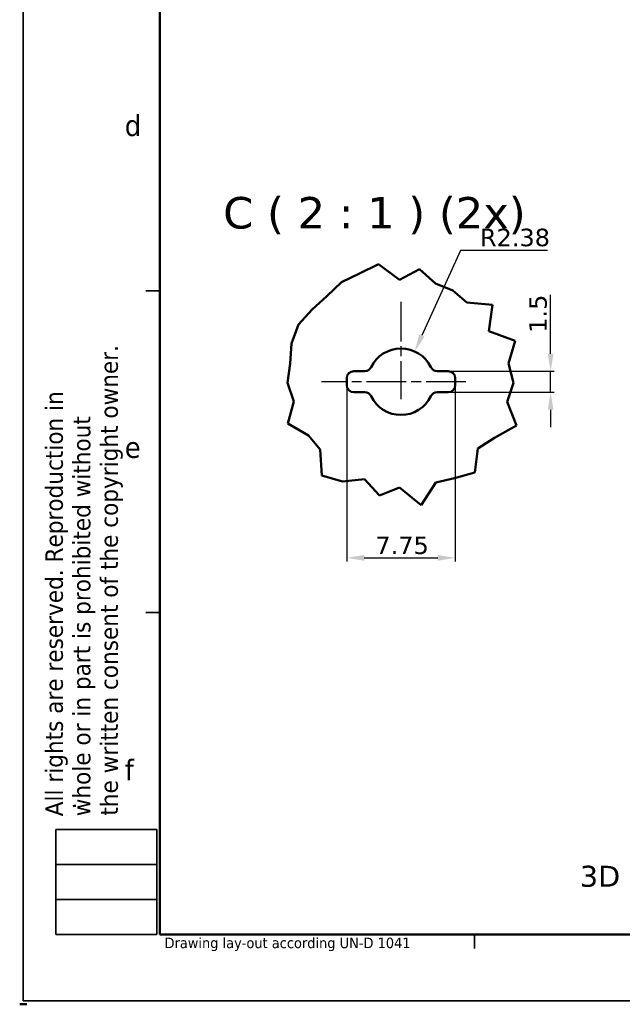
# Model space of a CAD drawing. Header units: millimetres. Extents: x 0 to 420, y 0 to 296.
# Tile 1 of 19: x 0 to 86, y 0 to 141. Entities that reach past the tile are written whole.
import ezdxf

# ---------------------------------------------------------------- set-up
doc = ezdxf.new("R2010")
doc.units = ezdxf.units.MM
doc.linetypes.add('CHAIN', pattern=[0.3543, 0.2362, -0.0295, 0.0591, -0.0295])
doc.linetypes.add('LONG_DASH_DOTTED', pattern=[0.3001, 0.2362, -0.0295, 0.0049, -0.0295])
doc.layers.get('0').update_dxf_attribs({"lineweight": 25})
for name, color, linetype, lineweight in [('Break Lines(ISO)', 7, 'Continuous', 50), ('Center Mark(ISO)', 7, 'LONG_DASH_DOTTED', 25), ('Dimensions(ISO)', 7, 'Continuous', 25), ('Sketch Geometry(ISO)', 7, 'Continuous', 50), ('Symbols(ISO)', 7, 'Continuous', 25), ('TO_BE_PRINTED', 7, 'Continuous', 25), ('Visible Edges(ISO)', 7, 'Continuous', 50)]:
    doc.layers.add(name, color=color, linetype=linetype, lineweight=lineweight)
doc.styles.add('LG.Philips.Title', font='verdana.ttf', dxfattribs={"width": 0.9})
doc.styles.add('Philips-dimensions', font='verdana.ttf')
doc.styles.add('Philips-tekst', font='verdana.ttf')
doc.styles.add('Philips-tekstBigText', font='verdana.ttf')
doc.dimstyles.new('Philips-Oss', dxfattribs={"dimtxt": 2.5, "dimasz": 2.5, "dimexe": 0.5, "dimexo": 0, "dimgap": 0.5, "dimtad": 1, "dimtoh": 1, "dimrnd": 1e-08, "dimdsep": 46, "dimtxsty": 'Philips-dimensions', "dimcen": 0.09, "dimdle": 10, "dimclrd": 7, "dimclre": 7, "dimclrt": 7, "dimazin": 2, "dimtfac": 1, "dimtmove": 0, "dimatfit": 3, "dimfxl": 1, "dimtolj": 1, "dimlwd": 25, "dimlwe": 25, "dimarcsym": 0})

# ---------------------------------------------------------------- blocks, each defined once
blk = doc.blocks.new('*D22')
at = {"layer": 'Defpoints', "color": 0, "linetype": 'Continuous', "transparency": 16777216}
for p in [(56.43, 93.32), (54.48, 88.99)]:
    blk.add_point(p, dxfattribs=at)
at = {"layer": 'Dimensions(ISO)', "color": 7, "linetype": 'Continuous', "lineweight": 25, "transparency": 16777216}
for p, q in [((62.96, 107.75), (57.47, 95.6)), ((75.41, 107.75), (62.96, 107.75))]:
    blk.add_line(p, q, dxfattribs=at)
at = {"layer": 'Dimensions(ISO)', "color": 7, "linetype": 'Continuous', "transparency": 16777216}
blk.add_solid([(57.09, 95.77), (57.84, 95.43), (56.43, 93.32)], dxfattribs=at)
at = {"layer": 'Dimensions(ISO)', "color": 7, "linetype": 'Continuous', "lineweight": 25, "transparency": 16777216, "insert": (65.75, 110.87), "char_height": 2.5, "attachment_point": 1, "style": 'Philips-dimensions'}
blk.add_mtext('\\A1;R2.38', dxfattribs=at)
blk = doc.blocks.new('*D23')
at = {"layer": 'Defpoints', "color": 0, "linetype": 'Continuous', "transparency": 16777216}
for p in [(46.73, 88.49), (62.23, 88.49), (62.23, 63.82)]:
    blk.add_point(p, dxfattribs=at)
at = {"layer": 'Dimensions(ISO)', "color": 7, "linetype": 'Continuous', "lineweight": 25, "transparency": 16777216}
for p, q in [((46.73, 88.49), (46.73, 63.32)), ((62.23, 88.49), (62.23, 63.32)), ((49.23, 63.82), (59.73, 63.82))]:
    blk.add_line(p, q, dxfattribs=at)
at = {"layer": 'Dimensions(ISO)', "color": 7, "linetype": 'Continuous', "transparency": 16777216}
for points in [[(49.23, 64.23), (49.23, 63.4), (46.73, 63.82)], [(59.73, 64.23), (59.73, 63.4), (62.23, 63.82)]]:
    blk.add_solid(points, dxfattribs=at)
at = {"layer": 'Dimensions(ISO)', "color": 7, "linetype": 'Continuous', "lineweight": 25, "transparency": 16777216, "insert": (50.82, 66.87), "char_height": 2.5, "attachment_point": 1, "style": 'Philips-dimensions'}
blk.add_mtext('\\A1;7.75', dxfattribs=at)
blk = doc.blocks.new('*D24')
at = {"layer": 'Defpoints', "color": 0, "linetype": 'Continuous', "transparency": 16777216}
for p in [(61.23, 90.49), (61.23, 87.49), (75.86, 87.49)]:
    blk.add_point(p, dxfattribs=at)
at = {"layer": 'Dimensions(ISO)', "color": 7, "linetype": 'Continuous', "lineweight": 25, "transparency": 16777216}
for p, q in [((75.86, 92.99), (75.86, 101.4)), ((61.23, 90.49), (76.36, 90.49)), ((75.86, 87.49), (75.86, 90.49)), ((61.23, 87.49), (76.36, 87.49)), ((75.86, 84.99), (75.86, 82.49))]:
    blk.add_line(p, q, dxfattribs=at)
at = {"layer": 'Dimensions(ISO)', "color": 7, "linetype": 'Continuous', "transparency": 16777216}
for points in [[(75.44, 92.99), (76.27, 92.99), (75.86, 90.49)], [(75.44, 84.99), (76.27, 84.99), (75.86, 87.49)]]:
    blk.add_solid(points, dxfattribs=at)
at = {"layer": 'Dimensions(ISO)', "color": 7, "linetype": 'Continuous', "lineweight": 25, "transparency": 16777216, "insert": (72.8, 95.99), "char_height": 2.5, "attachment_point": 1, "rotation": 90, "style": 'Philips-dimensions'}
blk.add_mtext('\\A1;1.5', dxfattribs=at)
blk = doc.blocks.new('Borders A3')
at = {"layer": 'Sketch Geometry(ISO)', "color": 7, "linetype": 'Continuous', "lineweight": 35}
for p, q in [((0.5, 296.5), (0.5, 0.5)), ((18, 102), (20, 102)), ((18, 56), (20, 56)), ((5.16, 10), (5.16, 25)), ((5.16, 25), (19.59, 25)), ((19.59, 25), (19.59, 10)), ((19.59, 20), (5.16, 20)), ((5.16, 15), (19.59, 15)), ((19.59, 10), (5.16, 10)), ((65, 10), (65, 8)), ((0.5, 0.5), (419.5, 0.5))]:
    blk.add_line(p, q, dxfattribs=at)
at = {"layer": 'Sketch Geometry(ISO)', "color": 1, "linetype": 'Continuous', "lineweight": 50, "true_color": 0xff0000}
for p, q in [((20, 287), (20, 10)), ((20, 10), (410, 10))]:
    blk.add_line(p, q, dxfattribs=at)
at = {"layer": 'Sketch Geometry(ISO)'}
blk.add_line((0, 0), (1, 0), dxfattribs=at)
blk.add_line((0, 0), (1, 0), dxfattribs=at)
blk.add_line((0, 0), (1, 0), dxfattribs=at)
blk.add_line((0, 0), (1, 0), dxfattribs=at)
blk.add_line((0, 0), (1, 0), dxfattribs=at)
blk.add_line((0, 0), (1, 0), dxfattribs=at)
blk.add_line((0, 0), (1, 0), dxfattribs=at)
for centre, radius, start, end in [((7.99, 27.14), 1.23, 89.6242, 107.095), ((6.62, 26.95), 0.105, 2.3916, 5.9125)]:
    blk.add_arc(centre, radius, start, end, dxfattribs=at)
at = {"layer": 'TO_BE_PRINTED', "color": 7, "linetype": 'Continuous', "lineweight": 25}
blk.add_line((0, 0), (1, 0), dxfattribs=at)
blk.add_line((0, 0), (1, 0), dxfattribs=at)
at = {"layer": 'Symbols(ISO)', "color": 3, "true_color": 0x00ff00, "attachment_point": 7, "style": 'LG.Philips.Title'}
for s, insert, char_height in [('\\fVerdana|b0|i0;\\H3.0000;d', (15, 124.06), 3), ('\\fVerdana|b0|i0;\\H3.0000;e', (15, 78.05), 3), ('\\fVerdana|b0|i0;\\H3.0000;f', (15, 32), 3), ('\\fVerdana|b0|i0;\\H1.5000;Drawing lay-out according UN-D 1041', (20.69, 7.6), 1.5)]:
    blk.add_mtext(s, dxfattribs=dict(at, insert=insert, char_height=char_height))
at = {"layer": 'Symbols(ISO)', "color": 3, "true_color": 0x00ff00, "char_height": 2.5, "attachment_point": 7, "rotation": 90, "style": 'LG.Philips.Title'}
for s, insert in [('\\fVerdana|b0|i0;\\H2.5000;the written consent of the copyright owner.', (14.73, 26.97)), ('\\fVerdana|b0|i0;\\H2.5000;whole or in part is prohibited without', (10.8, 26.88)), ('\\fVerdana|b0|i0;\\H2.5000;All rights are reserved. Reproduction in', (6.87, 26.88))]:
    blk.add_mtext(s, dxfattribs=dict(at, insert=insert))

msp = doc.modelspace()

# ---------------------------------------------------------------- linework, layer by layer
at = {"layer": 'Break Lines(ISO)'}
for p, q in [((48.569, 104.469), (51.265, 105.81)), ((51.265, 105.81), (54.257, 103.577)), ((45.962, 103.21), (48.569, 104.469)), ((54.257, 103.577), (57.121, 105.079)), ((57.121, 105.079), (59.43, 103.053)), ((43.878, 101.211), (45.962, 103.21)), ((59.43, 103.053), (61.865, 102.017)), ((61.865, 102.017), (63.881, 100.311)), ((41.778, 99.313), (43.878, 101.211)), ((63.881, 100.311), (67.541, 99.988)), ((67.541, 99.988), (67.03, 96.216)), ((39.809, 97.183), (41.778, 99.313)), ((38.849, 94.45), (39.809, 97.183)), ((67.03, 96.216), (70.78, 94.855)), ((38.619, 91.599), (38.849, 94.45)), ((70.78, 94.855), (69.843, 91.59)), ((38.238, 88.841), (38.619, 91.599)), ((69.843, 91.59), (70.571, 88.841)), ((39.142, 86.176), (38.238, 88.841)), ((70.571, 88.841), (69.64, 86.129)), ((38.305, 83.035), (39.142, 86.176)), ((69.64, 86.129), (71.006, 82.745)), ((41.238, 81.325), (38.305, 83.035)), ((71.006, 82.745), (67.863, 80.986)), ((42.92, 79.328), (41.238, 81.325)), ((67.863, 80.986), (65.466, 79.436)), ((43.146, 75.6), (42.92, 79.328)), ((65.466, 79.436), (65.027, 76.007)), ((65.027, 76.007), (62.123, 75.218)), ((46.104, 74.719), (43.146, 75.6)), ((49.242, 75.062), (46.104, 74.719)), ((51.416, 72.724), (49.242, 75.062)), ((62.123, 75.218), (59.451, 74.573)), ((54.257, 73.858), (51.416, 72.724)), ((57.338, 71.372), (54.257, 73.858)), ((59.451, 74.573), (57.338, 71.372))]:
    msp.add_line(p, q, dxfattribs=at)
at = {"layer": 'Center Mark(ISO)', "linetype": 'CHAIN', "ltscale": 23.990969}
for p, q in [((54.477, 100.437), (54.477, 86.492)), ((63.727, 88.992), (43.105, 88.992))]:
    msp.add_line(p, q, dxfattribs=at)
at = {"layer": 'Visible Edges(ISO)'}
for p, q in [((47.727, 90.492), (49.299, 90.492)), ((59.655, 90.492), (61.227, 90.492)), ((46.727, 88.492), (46.727, 89.492)), ((62.227, 89.492), (62.227, 88.492)), ((49.299, 87.492), (47.727, 87.492)), ((61.227, 87.492), (59.655, 87.492))]:
    msp.add_line(p, q, dxfattribs=at)
for centre, radius, start, end in [((54.477, 88.992), 4.75, 25.77146, 154.22854), ((47.727, 89.492), 1, 90, 180), ((49.299, 91.492), 1, 270, 334.22854), ((59.655, 91.492), 1, 205.77146, 270), ((61.227, 89.492), 1, 0, 90), ((47.727, 88.492), 1, 180, 270), ((49.299, 86.492), 1, 25.77146, 90), ((59.655, 86.492), 1, 90, 154.22854), ((61.227, 88.492), 1, 270, 0), ((54.477, 88.992), 4.75, 205.77146, 334.22854)]:
    msp.add_arc(centre, radius, start, end, dxfattribs=at)

# ---------------------------------------------------------------- block references
msp.add_blockref('Borders A3', (0, 0))

# ---------------------------------------------------------------- texts
at = {"layer": 'Symbols(ISO)', "color": 7, "insert": (29.064, 110.087), "char_height": 4.5, "attachment_point": 7, "style": 'Philips-tekstBigText'}
msp.add_mtext('C ( 2 : 1 ) (2x)', dxfattribs=at)
at = {"layer": 'Symbols(ISO)', "color": 7, "insert": (80.023, 19.804), "char_height": 3, "width": 145.24768, "attachment_point": 1, "style": 'Philips-tekst'}
msp.add_mtext('{\\fVerdana|b0|i0;3D file available: Fortimo LED Line VO 1ft MF 3R HV5 2021-07-19.stp}', dxfattribs=at)

# ---------------------------------------------------------------- dimensions: what is measured, and where the dimension line sits
at = {"layer": 'Dimensions(ISO)', "color": 7, "linetype": 'Continuous', "lineweight": 25}
dim = msp.add_radius_dim(center=(54.47662, 88.9917), mpoint=(56.43469, 93.31934), dimstyle='Philips-Oss', override={"dimgap": 0.5, "dimtih": 1, "dimdec": 2, "dimlfac": 0.5, "dimcen": 0, "dimtol": 0, "dimlim": 0, "dimtp": 0, "dimtm": 0, "dimtdec": 2, "dimtofl": 0}, dxfattribs=at)
dim.commit()
dim.dimension.update_dxf_attribs({"geometry": '*D22', "text_midpoint": (70.57584, 107.75199), "dimtype": 164})
for base, p1, p2, angle, override, picture, middle in [((75.856, 87.492), (61.227, 90.492), (61.227, 87.492), 90, {"dimgap": 0.5, "dimtoh": 0, "dimdec": 2, "dimlfac": 0.5, "dimtol": 0, "dimlim": 0, "dimtp": 0, "dimtm": 0, "dimtdec": 2, "dimtofl": 1, "dimatfit": 1}, '*D24', (75.856, 98.448)), ((62.227, 63.815), (46.727, 88.492), (62.227, 88.492), 180, {"dimgap": 0.5, "dimtoh": 0, "dimdec": 2, "dimlfac": 0.5, "dimtol": 0, "dimlim": 0, "dimtp": 0, "dimtm": 0, "dimtdec": 2, "dimtofl": 0, "dimatfit": 1}, '*D23', (54.477, 63.815))]:
    dim = msp.add_linear_dim(base=base, p1=p1, p2=p2, angle=angle, dimstyle='Philips-Oss', override=override, dxfattribs=at)
    dim.commit()
    dim.dimension.update_dxf_attribs({"geometry": picture, "text_midpoint": middle, "dimtype": 160})

doc.saveas('drawing.dxf')
